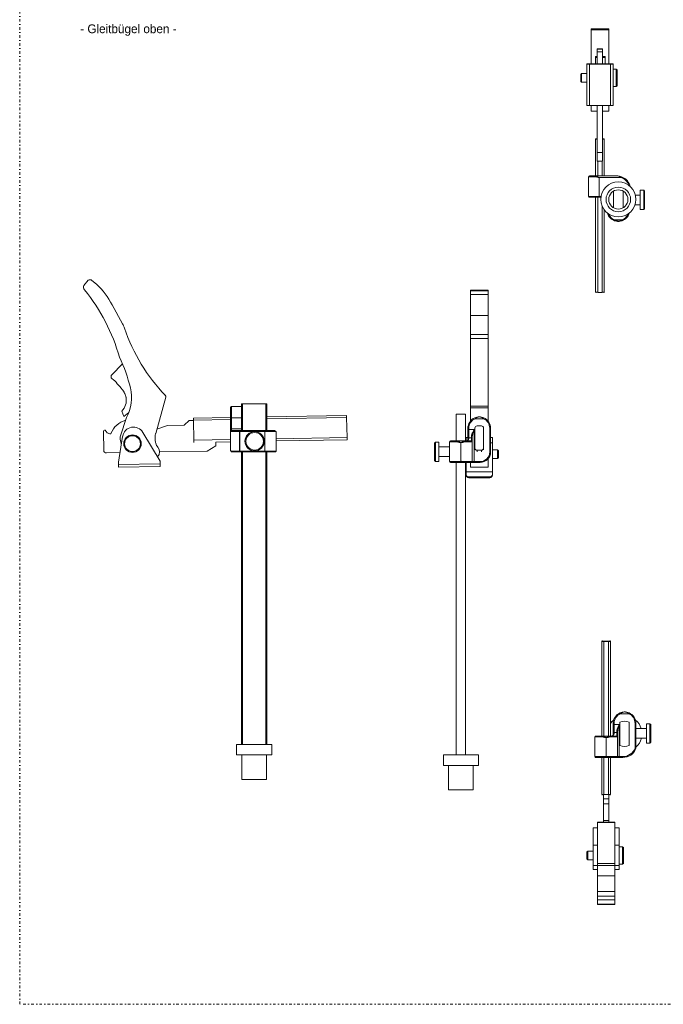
# Model space of a CAD drawing. Header units: millimetres. Extents: x -48 to 1376, y -71 to 1988.
# Tile 1 of 5: x -48 to 687, y -71 to 1053. Entities that reach past the tile are written whole.
import ezdxf

# ---------------------------------------------------------------- set-up
doc = ezdxf.new("R2010")
doc.units = ezdxf.units.MM
doc.header["$MEASUREMENT"] = 0
doc.linetypes.add('DASHEDDOT', pattern=[9.2, 3, -3, 0.2, -3])
for name, color, linetype, true_color in [('Default', 7, 'Continuous', 0xffffff), ('sichtbar', 7, 'Continuous', 0xffffff), ('Tangente', 7, 'Continuous', 0xffffff)]:
    doc.layers.add(name, color=color, linetype=linetype, true_color=true_color)
doc.styles.add('VX Simplex Roman', font='txt', dxfattribs={"height": 0.2})

msp = doc.modelspace()

# ---------------------------------------------------------------- linework, layer by layer
at = {"layer": 'Default', "color": 7, "linetype": 'DASHEDDOT', "lineweight": 5, "true_color": 0xffffff}
msp.add_line((-48.2, -71.2), (-48.2, 1987.6), dxfattribs=at)
at = {"layer": 'Default', "color": 3, "linetype": 'DASHEDDOT', "lineweight": 5, "true_color": 0x00ff00}
msp.add_line((1375.6, -71.2), (-48.2, -71.2), dxfattribs=at)
at = {"layer": 'sichtbar', "color": 1, "linetype": 'Continuous', "lineweight": 5, "true_color": 0xff0000}
for p, q in [((624.3, 1043.1), (604.3, 1043.1)), ((604.3, 1043.1), (604.3, 1041.7)), ((604.3, 1041.7), (604.3, 1002.9)), ((624.3, 1041.7), (604.3, 1041.7)), ((624.3, 1043.1), (624.3, 1041.7)), ((624.3, 1041.7), (624.3, 1002.9)), ((617.3, 1020.2), (611.3, 1020.2)), ((611.3, 1020.2), (611.3, 1019.9)), ((611.3, 1019.9), (611.3, 1016.8)), ((611.3, 1016.8), (611.3, 1002.9)), ((617.3, 1020.2), (617.3, 1019.9)), ((617.3, 1019.9), (617.3, 1016.8)), ((617.3, 1016.8), (617.3, 1002.9)), ((599.3, 1002.9), (599.3, 955.4)), ((599.3, 1002.9), (599.3, 1002.9)), ((629.3, 1002.9), (599.3, 1002.9)), ((626.3, 1002.8), (602.3, 1002.8)), ((609.3, 1011.4), (611.3, 1011.4)), ((609.3, 1011.4), (609.3, 1010.4)), ((609.3, 1010.4), (609.3, 1002.9)), ((617.3, 1011.4), (620.3, 1011.4)), ((620.3, 1011.4), (620.3, 1010.4)), ((620.3, 1010.4), (620.3, 1002.9)), ((629.3, 1002.9), (629.3, 955.4)), ((629.3, 1002.9), (629.3, 1002.9)), ((593.3, 992), (592.3, 991)), ((592.3, 991), (592.3, 983)), ((599.3, 992), (593.3, 992)), ((593.3, 992), (593.3, 982)), ((633, 997), (629.3, 997)), ((633, 997), (634, 996)), ((633, 997), (633, 977)), ((634, 996), (634, 978)), ((592.3, 983), (593.3, 982)), ((599.3, 982), (593.3, 982)), ((633, 977), (629.3, 977)), ((634, 978), (633, 977)), ((626.3, 955.3), (602.3, 955.3)), ((604.3, 955.3), (604.3, 949)), ((611.3, 949), (604.3, 949)), ((604.3, 949), (604.3, 949)), ((611.3, 955.3), (611.3, 901.8)), ((617.3, 955.3), (617.3, 901.8)), ((624.3, 949), (617.3, 949)), ((624.3, 955.3), (624.3, 949)), ((624.3, 949), (624.3, 949)), ((609.3, 917.5), (609.3, 917.1)), ((609.3, 917.1), (609.3, 875.1)), ((619.3, 917.5), (619.3, 917.1)), ((619.3, 917.1), (619.3, 875.1)), ((611.3, 901.8), (611.3, 891.9)), ((617.3, 901.8), (611.3, 901.8)), ((617.3, 901.8), (617.3, 891.9)), ((617.3, 891.9), (611.3, 891.9)), ((601.3, 874.1), (601.3, 851.6)), ((602.3, 875.1), (608.7, 875.1)), ((633.3, 875.1), (608.7, 875.1)), ((629.9, 838.5), (629.9, 857.7)), ((640.7, 857.7), (640.7, 838.5)), ((648.3, 863.3), (648.3, 864.5)), ((660.3, 858.6), (664.3, 858.6)), ((660.3, 858.6), (660.3, 836.6)), ((664.3, 858.6), (665.3, 857.6)), ((664.3, 836.6), (664.3, 858.6)), ((665.3, 837.6), (665.3, 857.6)), ((602.3, 850.6), (613.3, 850.6)), ((609.3, 850.6), (609.3, 742.1)), ((613.3, 850.6), (615.4, 850.6)), ((660.3, 853.1), (654.7, 853.1)), ((619.3, 836.1), (619.3, 742.1)), ((660.3, 842.1), (654.4, 842.1)), ((660.3, 836.6), (664.3, 836.6)), ((665.3, 837.6), (664.3, 836.6)), ((30, 755.9), (24.9, 749.7)), ((39.5, 751.5), (34.2, 755.7)), ((466.5, 744.4), (486.5, 744.4)), ((466.5, 743.7), (466.5, 744.4)), ((466.5, 739.5), (466.5, 743.7)), ((466.5, 743.7), (486.5, 743.7)), ((486.5, 743.7), (486.5, 744.4)), ((486.5, 739.5), (486.5, 743.7)), ((466.5, 715.7), (466.5, 739.5)), ((466.5, 739.5), (486.5, 739.5)), ((486.5, 715.7), (486.5, 739.5)), ((616.8, 742), (611.8, 742)), ((69.3, 706), (57.5, 727.7)), ((466.5, 694), (466.5, 715.7)), ((486.5, 694), (486.5, 715.7)), ((466.5, 689.1), (466.5, 694)), ((466.5, 612.1), (466.5, 689.1)), ((486.5, 689.1), (486.5, 694)), ((486.5, 612.1), (486.5, 689.1)), ((69.2, 660.3), (57, 647.9)), ((107.1, 580.8), (118.5, 622.2)), ((192.5, 598.7), (192.5, 610.1)), ((193, 611.4), (193, 611.4)), ((193.7, 611.7), (205.2, 611.7)), ((205.2, 584.2), (205.2, 614.7)), ((205.2, 614.7), (206.2, 614.7)), ((206.2, 614.7), (232.8, 614.7)), ((206.2, 584.2), (206.2, 614.7)), ((232.8, 584.2), (232.8, 614.7)), ((232.8, 614.7), (233.8, 614.7)), ((233.8, 584.2), (233.8, 614.7)), ((466.5, 610.2), (466.5, 612.1)), ((466.5, 595), (466.5, 610.2)), ((486.5, 610.2), (486.5, 612.1)), ((486.5, 595), (486.5, 610.2)), ((73.8, 599), (66.8, 578.2)), ((68.3, 606.1), (70.6, 600.3)), ((70.6, 600.3), (76.3, 604.8)), ((192.5, 599.2), (150.1, 598.4)), ((150.1, 595.9), (150.1, 598.4)), ((192.5, 586.2), (192.5, 598.7)), ((325, 601.5), (233.8, 599.9)), ((325.1, 599), (325, 601.5)), ((325.5, 576.1), (325.1, 599)), ((450.2, 572.2), (450.2, 602.7)), ((450.2, 602.7), (460.9, 602.7)), ((460.9, 572.2), (460.9, 602.7)), ((120.6, 589.9), (108.4, 585.6)), ((139.6, 590.2), (120.6, 589.9)), ((145.1, 595.5), (139.6, 590.2)), ((150.1, 595.5), (145.1, 595.5)), ((150.1, 595.9), (150.5, 573.1)), ((192.5, 583.2), (192.5, 586.2)), ((463.5, 585.2), (463.5, 586.7)), ((463.5, 574.9), (463.5, 585.2)), ((471.5, 564.1), (471.5, 587)), ((474, 589.5), (479, 589.5)), ((481.5, 564.1), (481.5, 587)), ((489.5, 586.7), (489.5, 559.7)), ((47.3, 582.6), (47.7, 561.6)), ((51.6, 581.6), (49.4, 584.6)), ((54.6, 580.3), (51.6, 581.6)), ((69.3, 577.5), (64.6, 548)), ((66.6, 573.8), (67.6, 569.7)), ((112.1, 549.1), (92.4, 582)), ((192.5, 583.2), (192.5, 561.7)), ((203.1, 584.2), (193.5, 584.2)), ((231.5, 584.2), (203.1, 584.2)), ((242.5, 584.2), (231.5, 584.2)), ((244.5, 560.9), (244.5, 582.2)), ((244.5, 582.2), (244.5, 582.2)), ((244.5, 572.2), (325.5, 573.6)), ((325.5, 576.1), (325.5, 573.6)), ((461.5, 576.1), (463.5, 576.1)), ((461.5, 572.2), (461.5, 576.1)), ((463.5, 574.2), (463.5, 574.9)), ((468.5, 576.5), (468.5, 574.9)), ((468.5, 574.9), (468.5, 571.2)), ((489.5, 576.1), (491.5, 576.1)), ((491.5, 570), (491.5, 576.1)), ((107, 570.4), (106.9, 570.7)), ((150.5, 573.1), (150.5, 570.6)), ((165.7, 560.6), (175.6, 566.6)), ((175.6, 571), (192.5, 571.3)), ((175.6, 566.6), (175.6, 571)), ((426.5, 570.9), (425.5, 569.9)), ((425.5, 569.9), (425.5, 559.9)), ((430.5, 570.9), (426.5, 570.9)), ((426.5, 570.9), (426.5, 559.9)), ((430.5, 559.9), (430.5, 570.9)), ((430.5, 565.4), (442.5, 565.4)), ((442.5, 548.7), (442.5, 571.2)), ((450.7, 572.2), (443.5, 572.2)), ((450.7, 572.2), (460.3, 572.2)), ((467.5, 572.2), (460.3, 572.2)), ((468.5, 548.7), (468.5, 571.2)), ((471.5, 562.2), (471.5, 564.1)), ((481.5, 562.2), (481.5, 564.1)), ((491.5, 537.1), (491.5, 570)), ((50.7, 558.6), (66.4, 558.9)), ((109.1, 554.2), (109.3, 554.3)), ((111.5, 559.7), (165.7, 560.6)), ((203.1, 559.7), (194.5, 559.7)), ((231.5, 559.7), (203.1, 559.7)), ((205.2, 225.7), (205.2, 559.7)), ((206.2, 225.7), (206.2, 559.7)), ((242.9, 559.7), (231.5, 559.7)), ((232.8, 225.7), (232.8, 559.7)), ((233.8, 225.7), (233.8, 559.7)), ((425.5, 559.9), (425.5, 549.9)), ((426.5, 559.9), (426.5, 548.9)), ((430.5, 548.9), (430.5, 559.9)), ((430.5, 554.4), (442.5, 554.4)), ((474, 561.6), (479, 561.6)), ((486.5, 542.3), (486.5, 551.7)), ((491.5, 562.1), (497.5, 562.1)), ((491.5, 552.1), (497.5, 552.1)), ((497.5, 562.1), (498.5, 561.1)), ((497.5, 557.1), (497.5, 562.1)), ((497.5, 552.1), (497.5, 557.1)), ((497.5, 552.1), (498.5, 553.1)), ((498.5, 557.1), (498.5, 561.1)), ((498.5, 553.1), (498.5, 557.1)), ((64.6, 548), (64.7, 545.3)), ((64.7, 545.3), (64.7, 542.3)), ((64.7, 542.3), (112.2, 543.1)), ((112.2, 546.1), (112.1, 549.1)), ((112.2, 546.1), (112.2, 543.1)), ((426.5, 548.9), (425.5, 549.9)), ((430.5, 548.9), (426.5, 548.9)), ((451.6, 547.7), (443.5, 547.7)), ((450.2, 213.7), (450.2, 547.7)), ((451.6, 547.7), (459.4, 547.7)), ((467.5, 547.7), (459.4, 547.7)), ((460.9, 213.7), (460.9, 547.7)), ((460.9, 547.1), (461.5, 547.1)), ((461.5, 537.1), (461.5, 547.7)), ((466.5, 542.3), (466.5, 547.7)), ((466.5, 542.2), (466.5, 542.3)), ((466.5, 542.3), (486.5, 542.3)), ((470.5, 547.7), (467.5, 547.7)), ((477.5, 547.7), (470.5, 547.7)), ((479.5, 547.7), (479.5, 547.9)), ((486.5, 542.2), (486.5, 542.3)), ((461.5, 534.1), (461.5, 537.1)), ((461.5, 537.1), (491.5, 537.1)), ((461.5, 533.3), (461.5, 534.1)), ((464.5, 531.1), (488.5, 531.1)), ((464.5, 530.3), (488.5, 530.3)), ((491.5, 534.1), (491.5, 537.1)), ((491.5, 533.3), (491.5, 534.1)), ((616.4, 343.7), (616.4, 343.3)), ((616.4, 343.3), (616.4, 235.2)), ((623.9, 343.7), (618.9, 343.7)), ((623.9, 343.2), (618.9, 343.2)), ((626.4, 343.7), (626.4, 343.3)), ((626.4, 343.3), (626.4, 235.2)), ((629.4, 248.2), (629.4, 249.7)), ((629.4, 238.7), (629.4, 248.2)), ((637, 251), (637, 224.4)), ((647.8, 224.4), (647.8, 251)), ((655.4, 249.7), (655.4, 221.3)), ((667.4, 249.2), (667.4, 227.2)), ((667.4, 249.2), (671.4, 249.2)), ((671.4, 227.2), (671.4, 249.2)), ((672.4, 248.2), (671.4, 249.2)), ((672.4, 228.2), (672.4, 248.2)), ((629.4, 237.2), (629.4, 238.7)), ((634.4, 239.5), (634.4, 238.7)), ((634.4, 238.7), (634.4, 234.2)), ((667.4, 243.7), (655.4, 243.7)), ((199.5, 225.7), (199.5, 213.7)), ((199.5, 225.7), (239.5, 225.7)), ((239.5, 225.7), (239.5, 213.7)), ((608.4, 211.7), (608.4, 234.2)), ((616.6, 235.2), (609.4, 235.2)), ((626.2, 235.2), (616.6, 235.2)), ((633.4, 235.2), (626.2, 235.2)), ((634.4, 211.7), (634.4, 234.2)), ((667.4, 232.7), (655.4, 232.7)), ((667.4, 227.2), (671.4, 227.2)), ((671.4, 227.2), (672.4, 228.2)), ((199.5, 213.7), (239.5, 213.7)), ((205.5, 213.7), (205.5, 185.7)), ((233.5, 213.7), (233.5, 185.7)), ((435.5, 213.7), (435.5, 201.7)), ((435.5, 213.7), (455.5, 213.7)), ((455.5, 213.7), (475.5, 213.7)), ((475.5, 213.7), (475.5, 201.7)), ((617.5, 210.7), (609.4, 210.7)), ((616.4, 210.7), (616.4, 168.3)), ((625.3, 210.7), (617.5, 210.7)), ((633.4, 210.7), (625.3, 210.7)), ((626.4, 210.7), (626.4, 168.3)), ((636.4, 210.7), (633.4, 210.7)), ((640.4, 210.7), (636.4, 210.7)), ((435.5, 201.7), (455.5, 201.7)), ((441.5, 201.7), (441.5, 173.7)), ((455.5, 201.7), (475.5, 201.7)), ((469.5, 201.7), (469.5, 173.7)), ((205.5, 185.7), (233.5, 185.7)), ((441.5, 173.7), (455.5, 173.7)), ((455.5, 173.7), (469.5, 173.7)), ((618.4, 168.3), (618.4, 163.3)), ((618.4, 163.3), (618.4, 157.8)), ((624.4, 163.3), (618.4, 163.3)), ((618.4, 157.8), (618.4, 138.8)), ((624.4, 157.8), (618.4, 157.8)), ((623.9, 168.3), (618.9, 168.3)), ((624.4, 168.3), (624.4, 163.3)), ((624.4, 163.3), (624.4, 157.8)), ((624.4, 157.8), (624.4, 138.8)), ((631.4, 136.8), (611.4, 136.8)), ((611.4, 136.8), (611.4, 136.3)), ((611.4, 136.3), (611.4, 89.6)), ((618.4, 138.8), (618.4, 136.8)), ((624.4, 138.8), (618.4, 138.8)), ((624.4, 138.8), (624.4, 136.8)), ((631.4, 136.8), (631.4, 136.3)), ((631.4, 136.3), (631.4, 89.6)), ((606.4, 130.4), (606.4, 130.3)), ((606.4, 130.3), (606.4, 110.6)), ((611.4, 130.3), (606.4, 130.3)), ((611.4, 130.4), (609.4, 130.4)), ((633.4, 130.4), (631.4, 130.4)), ((636.4, 130.3), (631.4, 130.3)), ((636.4, 130.4), (636.4, 130.3)), ((636.4, 130.3), (636.4, 110.6)), ((599.4, 102.8), (600.4, 103.8)), ((599.4, 102.8), (599.4, 94.8)), ((600.4, 103.8), (600.4, 93.8)), ((606.4, 103.8), (600.4, 103.8)), ((606.4, 110.6), (606.4, 87.5)), ((636.4, 110.6), (636.4, 87.5)), ((640.1, 108.8), (636.4, 108.8)), ((640.1, 108.8), (640.1, 88.8)), ((641.1, 107.8), (640.1, 108.8)), ((641.1, 107.8), (641.1, 89.8)), ((600.4, 93.8), (599.4, 94.8)), ((606.4, 93.8), (600.4, 93.8)), ((606.4, 87.5), (606.4, 82.8)), ((611.4, 82.8), (606.4, 82.8)), ((611.4, 89.6), (611.4, 87.5)), ((611.4, 87.5), (611.4, 75.7)), ((631.4, 89.6), (631.4, 87.5)), ((631.4, 87.5), (631.4, 75.7)), ((636.4, 82.8), (631.4, 82.8)), ((640.1, 88.8), (636.4, 88.8)), ((636.4, 87.5), (636.4, 82.8)), ((640.1, 88.8), (641.1, 89.8)), ((611.4, 75.7), (611.4, 57.7)), ((631.4, 75.7), (631.4, 57.7)), ((611.4, 57.7), (611.4, 52.4)), ((631.4, 57.7), (611.4, 57.7)), ((631.4, 57.7), (631.4, 52.4)), ((611.4, 52.4), (611.4, 48.2)), ((631.4, 52.4), (611.4, 52.4)), ((611.4, 48.2), (611.4, 43.1)), ((631.4, 48.2), (611.4, 48.2)), ((631.4, 52.4), (631.4, 48.2)), ((631.4, 48.2), (631.4, 43.1)), ((611.4, 43.1), (611.4, 42.7)), ((631.4, 43.1), (611.4, 43.1)), ((631.4, 42.7), (611.4, 42.7)), ((631.4, 43.1), (631.4, 42.7))]:
    msp.add_line(p, q, dxfattribs=at)
for centre, radius in [((635.3, 848.1), 20), ((635.3, 848.1), 14), ((635.3, 848.1), 11), ((80.6, 569.1), 10), ((80.6, 569.1), 9), ((220, 571.9), 11), ((220, 571.9), 10)]:
    msp.add_circle(centre, radius, dxfattribs=at)
for centre, radius, start, end in [((599.3, 1002.9), 0.0106, 180, 267.4495), ((600.7, 1033.6), 30.7, 267.4495, 268.9199), ((601.6, 1082.2), 79.4, 268.9199, 269.563), ((602.3, 1174.7), 171.9, 269.563, 270), ((626.3, 1174.7), 171.9, 270, 270.4643), ((627.1, 1074.4), 71.6, 270.4643, 271.1835), ((628, 1028.7), 25.9, 271.1835, 272.7531), ((599.3, 955.4), 0.0106, 180, 267.4495), ((600.7, 986.1), 30.7, 267.4495, 268.9199), ((601.6, 1034.7), 79.4, 268.9199, 269.563), ((602.3, 1127.2), 171.9, 269.563, 270), ((626.3, 1127.2), 171.9, 270, 270.4643), ((627.1, 1026.9), 71.6, 270.4643, 271.1835), ((628, 981.2), 25.9, 271.1835, 272.7531), ((610.2, 901.4), 16.1, 91.367, 93.0846), ((610.2, 933.1), 16.1, 266.9154, 268.633), ((610.8, 872.4), 45.1, 90.6414, 91.367), ((610.8, 962.1), 45.1, 268.633, 269.3586), ((611.7, 793.4), 124.1, 90.2041, 90.6414), ((611.7, 1041.1), 124.1, 269.3586, 269.7959), ((616.8, 793.4), 124.1, 89.3586, 89.7959), ((616.8, 1041.1), 124.1, 270.2041, 270.6414), ((617.7, 872.4), 45.1, 88.633, 89.3586), ((617.7, 962.1), 45.1, 270.6414, 271.367), ((618.4, 901.4), 16.1, 86.9154, 88.633), ((618.4, 933.1), 16.1, 271.367, 273.0846), ((602.3, 874.1), 1, 90, 180), ((633.3, 859.1), 16, 79.4803, 90.0011), ((633.3, 859), 16, 68.9696, 79.4803), ((633.3, 859.1), 16, 21.0395, 68.9605), ((647.3, 864.5), 1, 0, 21.0395), ((602.3, 851.6), 1, 180, 270), ((635.3, 836), 13, 196.0067, 223.6097), ((635.3, 836), 13, 316.4175, 343.9569), ((635.3, 836), 13, 223.6097, 251.196), ((635.3, 836.1), 13, 251.193, 260.5886), ((635.3, 836), 13, 260.5886, 269.9978), ((635.3, 836.1), 13.1, 270.0013, 279.3978), ((635.3, 836), 12.9, 279.3978, 288.8401), ((635.3, 836), 13, 288.8418, 316.4175), ((32, 752.1), 4.26, 57.7007, 117.6396), ((28, 747.9), 3.6, 150.1338, 190.6133), ((28.7, 748.1), 4.29, 190.6133, 227.5526), ((-142, 609), 215.9, 15.816, 38.9896), ((-30.5, 679.9), 100.1, 28.5028, 45.6426), ((610.4, 764.9), 22.9, 267.3095, 268.8517), ((611.1, 803.8), 61.8, 268.8517, 269.5448), ((611.8, 885.3), 143.2, 269.5448, 270), ((616.8, 885.3), 143.2, 270, 270.4552), ((617.4, 803.8), 61.8, 270.4552, 271.1483), ((618.2, 764.9), 22.9, 271.1483, 272.6905), ((42, 691.2), 31, 18.7395, 28.5), ((268.5, 768), 208.1, 198.7395, 223.7236), ((-88.5, 593.9), 171.1, 13.1295, 25.6091), ((59.1, 645.8), 3, 135.342, 228.316), ((-1, 578.4), 87.4, 42.7053, 48.316), ((-3.7, 575.8), 91.1, 37.2116, 42.7053), ((12.6, 588.2), 70.7, 35.4521, 37.2116), ((30.5, 621.7), 48.9, 332.414, 13.125), ((54.2, 617.8), 19.6, 32.1072, 35.4521), ((56.3, 619.2), 17, 28.6465, 32.1072), ((56.9, 619.5), 16.4, 25.1163, 28.6465), ((55, 618.6), 18.5, 18.0257, 25.1163), ((55.5, 618.8), 17.9, 10.8237, 18.0257), ((55.5, 618.7), 18, 343.1224, 10.8237), ((116.6, 622.8), 2, 344.5, 43.7236), ((55.4, 618.8), 18, 315.4569, 343.1224), ((194.6, 610.1), 2.1, 166.0269, 179.5821), ((194.4, 610.1), 1.95, 151.9628, 166.0269), ((194.5, 610), 2.06, 147.694, 151.9628), ((194.5, 610.1), 2.01, 143.3715, 147.694), ((196, 609), 3.83, 141.6682, 143.3715), ((193.7, 610.7), 1, 90, 133.2034), ((476.5, 586.7), 13, 113.5159, 146.7833), ((476.5, 586.7), 13.1, 101.7715, 113.5116), ((476.5, 586.7), 13, 90.0123, 101.7715), ((476.5, 586.7), 13.1, 78.2356, 89.9967), ((476.5, 586.7), 13, 66.4336, 78.2356), ((476.5, 586.7), 13, 33.1997, 66.4219), ((79.7, 571.3), 25.6, 105.6193, 158.254), ((81.7, 575.6), 12.5, 31, 171), ((476.5, 586.7), 13, 146.7833, 180), ((474, 587), 2.5, 89.9851, 180), ((479, 587), 2.5, 0, 90.0149), ((476.5, 586.7), 13, 0, 33.1997), ((49.3, 582.6), 2, 88.0634, 181), ((55, 581.2), 1, 246, 338.254), ((74.4, 575.6), 8, 161.5, 193.3785), ((126.3, 575.5), 20, 164.5, 194.0074), ((193.5, 583.2), 1, 90, 180), ((242.5, 582.1), 2.04, 45.7071, 89.7301), ((242.6, 582.2), 1.93, 0.3802, 45.7071), ((461.5, 574.2), 2.03, 315.0232, 359.477), ((80.6, 569.1), 13, 177.1452, 188.073), ((126.3, 575.5), 20, 194.7986, 204.6794), ((115.4, 570.5), 8, 204.6794, 221.8373), ((103.5, 559.8), 8, 315.9815, 41.8373), ((443.5, 571.2), 1, 90, 180), ((461.5, 574.2), 1.99, 270.0404, 315.0232), ((467.5, 571.2), 1, 0, 90), ((474, 564.1), 2.5, 180, 270.0149), ((479, 564.1), 2.5, 269.9851, 0), ((50.7, 561.6), 3, 181, 271), ((194.5, 561.7), 1.98, 180.0013, 225), ((194.5, 561.7), 2.05, 225, 269.1994), ((242.9, 561.8), 2.1, 270.4522, 283.9837), ((242.9, 561.7), 1.98, 283.9837, 297.9287), ((242.9, 561.7), 1.97, 297.9287, 302.3658), ((242.9, 561.6), 1.96, 302.3658, 306.8151), ((241.4, 563.6), 4.4, 306.8151, 308.2891), ((243.5, 560.9), 1, 316.7963, 0), ((477.5, 559.7), 12, 270, 0), ((443.5, 548.7), 1, 180, 270), ((467.5, 548.7), 1, 270, 0), ((464.5, 534.1), 3, 180, 270.0149), ((464.5, 533.3), 3, 180, 270.0149), ((488.5, 534.1), 3, 269.9851, 0), ((488.5, 533.3), 3, 269.9851, 0), ((617.5, 320.9), 22.9, 91.1483, 92.6905), ((617.5, 366.1), 22.9, 267.3095, 268.8517), ((618.3, 281.9), 61.8, 90.4552, 91.1483), ((618.3, 405), 61.8, 268.8517, 269.5448), ((618.9, 200.5), 143.2, 90, 90.4552), ((618.9, 486.5), 143.2, 269.5448, 270), ((623.9, 200.5), 143.2, 89.5448, 90), ((623.9, 486.5), 143.2, 270, 270.4552), ((624.5, 281.9), 61.8, 88.8517, 89.5448), ((624.5, 405), 61.8, 270.4552, 271.1483), ((625.3, 320.9), 22.9, 87.3095, 88.8517), ((625.3, 366.1), 22.9, 271.1483, 272.6905), ((642.4, 249.7), 13, 113.5159, 146.7833), ((642.4, 249.6), 13.1, 101.7715, 113.5006), ((642.4, 249.7), 13, 90.0032, 101.7715), ((642.4, 249.6), 13.1, 78.2355, 89.9882), ((642.4, 249.8), 12.9, 66.4245, 78.2355), ((642.4, 249.7), 13, 33.2, 66.4221), ((642.4, 237.7), 20, 128.6689, 143.1301), ((642.4, 249.7), 13, 146.7833, 180), ((642.4, 237.7), 14.3, 67.9746, 112.0195), ((642.4, 249.7), 13, 0, 33.2), ((642.4, 237.7), 20, 17.4951, 51.3413), ((627.4, 237.2), 2.03, 315.0263, 359.4724), ((609.4, 234.2), 1, 90, 180), ((627.4, 237.2), 1.99, 270.0453, 315.0263), ((633.4, 234.2), 1, 0, 90), ((642.4, 237.7), 20, 310.5416, 345.5594), ((642.4, 237.7), 14.3, 247.9805, 292.0254), ((640.4, 226.7), 16, 270, 338.9605), ((654.4, 221.3), 1, 338.9605, 0), ((609.4, 211.7), 1, 180, 270), ((633.4, 211.7), 1, 270, 0), ((617.5, 191.1), 22.9, 267.3095, 268.8517), ((618.3, 230.1), 61.8, 268.8517, 269.5448), ((618.9, 311.5), 143.2, 269.5448, 270), ((623.9, 311.5), 143.2, 270, 270.4552), ((624.5, 230.1), 61.8, 270.4552, 271.1483), ((625.3, 191.1), 22.9, 271.1483, 272.6905), ((606.4, 130.4), 0.0106, 92.5505, 180), ((607.8, 99.7), 30.7, 91.0801, 92.5505), ((608.7, 51.1), 79.4, 90.437, 91.0801), ((609.4, -41.5), 171.9, 90, 90.437), ((633.4, -41.5), 171.9, 89.5357, 90), ((634.2, 58.8), 71.6, 88.8165, 89.5357), ((635, 95.4), 35, 88.1672, 88.8165), ((635.9, 123.2), 7.23, 86.7378, 88.1672), ((636.1, 128.2), 2.17, 83.2362, 86.7378)]:
    msp.add_arc(centre, radius, start, end, dxfattribs=at)
at = {"layer": 'Tangente', "color": 6, "linetype": 'Continuous', "lineweight": 5, "true_color": 0xff00ff}
for p, q in [((617.3, 1020.2), (611.3, 1020.2)), ((617.3, 1019.9), (611.3, 1019.9)), ((617.3, 1016.8), (611.3, 1016.8)), ((602.3, 1002.8), (602.3, 955.3)), ((611.3, 1010.4), (609.3, 1010.4)), ((620.3, 1010.4), (617.3, 1010.4)), ((626.3, 1002.8), (626.3, 955.3)), ((611.3, 949), (604.3, 949)), ((624.3, 949), (617.3, 949)), ((611.8, 891.9), (611.8, 875.1)), ((616.8, 891.9), (616.8, 875.1)), ((601.3, 874.1), (608.3, 874.1)), ((638.7, 873.1), (613.3, 873.1)), ((613.3, 873.1), (613.3, 851.6)), ((639, 874), (638.7, 873.1)), ((648.2, 864.8), (647.3, 864.5)), ((647.3, 864.1), (647.3, 864.5)), ((647.3, 864.5), (648.3, 864.5)), ((601.3, 851.6), (613.3, 851.6)), ((611.8, 850.6), (611.8, 742)), ((613.3, 851.6), (615.6, 851.6)), ((613.3, 851.6), (613.3, 850.6)), ((616.8, 840.5), (616.8, 742)), ((631.4, 824.7), (631.1, 823.7)), ((639.2, 824.7), (631.4, 824.7)), ((635.3, 823.4), (635.3, 823)), ((639.2, 824.7), (639.5, 823.7)), ((466.5, 715.7), (486.5, 715.7)), ((466.5, 694), (486.5, 694)), ((466.5, 689.1), (486.5, 689.1)), ((193.5, 598.7), (193.5, 611)), ((466.5, 612.1), (486.5, 612.1)), ((466.5, 610.2), (486.5, 610.2)), ((192.5, 596.7), (150.1, 595.9)), ((193.5, 598.7), (192.5, 598.7)), ((193.5, 586.2), (193.5, 598.7)), ((193.5, 598.7), (205.2, 598.7)), ((325.1, 599), (233.8, 597.4)), ((471.3, 598.6), (471.7, 597.7)), ((471.7, 597.7), (481.3, 597.7)), ((481.7, 598.6), (481.3, 597.7)), ((193.5, 586.2), (192.5, 586.2)), ((193.5, 584.2), (193.5, 586.2)), ((193.5, 586.2), (205.2, 586.2)), ((463.5, 586.7), (464.5, 586.7)), ((463.5, 585.2), (464.5, 585.2)), ((464.5, 585.2), (464.5, 586.7)), ((464.5, 575.7), (464.5, 585.2)), ((464.5, 585.2), (470.5, 585.2)), ((470.5, 548.7), (470.5, 585.2)), ((488.5, 586.7), (488.5, 559.7)), ((489.5, 586.7), (488.5, 586.7)), ((150.5, 573.1), (192.5, 573.8)), ((202.8, 583.2), (192.5, 583.2)), ((202.8, 583.2), (202.8, 560.7)), ((202.8, 583.2), (203.1, 583.2)), ((203.1, 584.2), (203.1, 583.2)), ((203.1, 583.2), (203.1, 560.7)), ((231.5, 583.2), (203.1, 583.2)), ((231.5, 584.2), (231.5, 583.2)), ((231.5, 560.7), (231.5, 583.2)), ((243.4, 583.2), (231.5, 583.2)), ((244.5, 574.7), (325.5, 576.1)), ((464.5, 575), (464.5, 575.7)), ((464.5, 575.7), (467.5, 575.7)), ((467.5, 577.1), (467.5, 575.7)), ((467.5, 575.7), (467.5, 572.2)), ((450.3, 571.2), (442.5, 571.2)), ((455.5, 548.9), (455.5, 570.2)), ((455.5, 570.2), (455.5, 570.2)), ((468.5, 571.2), (460.7, 571.2)), ((489.5, 570), (491.5, 570)), ((202.8, 560.7), (193.6, 560.7)), ((202.8, 560.7), (203.1, 560.7)), ((231.5, 560.7), (203.1, 560.7)), ((203.1, 559.7), (203.1, 560.7)), ((243.8, 560.7), (231.5, 560.7)), ((231.5, 559.7), (231.5, 560.7)), ((474, 559.7), (474, 561.6)), ((479, 559.7), (479, 561.6)), ((489.5, 559.7), (488.5, 559.7)), ((64.7, 545.3), (112.2, 546.1)), ((451.3, 548.7), (442.5, 548.7)), ((455.5, 548.2), (455.5, 548.9)), ((468.5, 548.7), (459.7, 548.7)), ((470.5, 548.7), (468.5, 548.7)), ((477.5, 548.7), (470.5, 548.7)), ((470.5, 547.7), (470.5, 548.7)), ((477.5, 547.7), (477.5, 548.7)), ((464.5, 530.3), (464.5, 531.1)), ((488.5, 530.3), (488.5, 531.1)), ((618.9, 343.2), (618.9, 235.2)), ((623.9, 343.2), (623.9, 235.2)), ((637.6, 260.7), (637.2, 261.6)), ((647.2, 260.7), (637.6, 260.7)), ((647.2, 260.7), (647.6, 261.6)), ((630.4, 249.7), (629.4, 249.7)), ((630.4, 248.2), (629.4, 248.2)), ((630.4, 248.2), (630.4, 249.7)), ((636.4, 248.2), (630.4, 248.2)), ((630.4, 239.4), (630.4, 248.2)), ((636.4, 211.7), (636.4, 248.2)), ((654.4, 249.7), (654.4, 221.3)), ((654.4, 249.7), (655.4, 249.7)), ((633.4, 239.4), (630.4, 239.4)), ((630.4, 238), (630.4, 239.4)), ((633.4, 240.2), (633.4, 239.4)), ((633.4, 239.4), (633.4, 235.2)), ((616.2, 234.2), (608.4, 234.2)), ((621.4, 211.9), (621.4, 233.2)), ((621.4, 233.2), (621.4, 233.2)), ((634.4, 234.2), (626.6, 234.2)), ((654.4, 221.3), (655.3, 221)), ((654.4, 221.3), (655.4, 221.3)), ((617.2, 211.7), (608.4, 211.7)), ((618.9, 210.7), (618.9, 168.3)), ((621.4, 211.9), (621.4, 211.2)), ((623.9, 210.7), (623.9, 168.3)), ((634.4, 211.7), (625.6, 211.7)), ((636.4, 211.7), (634.4, 211.7)), ((640.4, 211.7), (636.4, 211.7)), ((636.4, 211.7), (636.4, 210.7)), ((640.4, 211.7), (640.4, 210.7)), ((631.4, 136.3), (611.4, 136.3)), ((611.4, 110.6), (606.4, 110.6)), ((636.4, 110.6), (631.4, 110.6)), ((611.4, 87.5), (606.4, 87.5)), ((631.4, 89.6), (611.4, 89.6)), ((631.4, 87.5), (611.4, 87.5)), ((636.4, 87.5), (631.4, 87.5)), ((631.4, 75.7), (611.4, 75.7))]:
    msp.add_line(p, q, dxfattribs=at)
for centre, radius, start, end in [((609.4, 874.3), 1.08, 150.2046, 168.0254), ((610.7, 874.1), 2.39, 168.0254, 180), ((608.2, 866.5), 7.56, 82.1225, 89.585), ((608.9, 874.6), 0.524, 127.9833, 150.2046), ((608.7, 874.9), 0.184, 90, 127.9833), ((608.7, 871.9), 3.13, 73.3998, 89.31), ((606.8, 856.3), 17.9, 77.2716, 82.1225), ((607, 866.4), 8.89, 63.975, 73.3998), ((604.8, 847.3), 27.1, 75.4154, 77.2716), ((604.5, 861.3), 14.6, 60.4792, 63.975), ((585, 771.2), 105.7, 74.475, 75.4154), ((581.3, 820.3), 61.7, 58.7802, 60.4792), ((633.3, 867.6), 7.5, 79.4978, 89.9993), ((633.2, 866.8), 8.27, 69.4955, 79.4978), ((632.9, 866), 9.1, 60.4676, 69.4955), ((631.8, 864.1), 11.3, 52.3754, 60.4676), ((633.3, 859.1), 15, 21.0395, 68.9605), ((635.3, 836), 12, 202.6834, 251.2046), ((635.9, 831.2), 7.87, 235.6018, 251.6579), ((635.3, 829.5), 6.06, 251.6579, 269.969), ((635.3, 829.5), 6.12, 270.1019, 288.312), ((634.7, 831.2), 7.86, 288.312, 304.3623), ((635.3, 836), 12, 288.848, 313.0883), ((635.3, 836), 12, 313.0883, 337.3432), ((193.4, 610.1), 0.911, 133.4294, 180), ((193.5, 610), 1.04, 90, 133.4294), ((194.6, 611), 1.11, 153.2043, 166.7046), ((194.7, 611), 1.24, 166.7046, 179.5184), ((195.4, 610.6), 2.01, 147.7954, 153.2043), ((193.7, 611.7), 0.0209, 92.6041, 147.7954), ((476.5, 586.7), 12, 113.5151, 146.7854), ((478.3, 590.2), 9.96, 122.5828, 131.0624), ((477, 592.2), 7.62, 112.8806, 122.5828), ((476.7, 593), 6.75, 101.7892, 112.8806), ((476.5, 593.6), 6.08, 90.0947, 101.7892), ((476.5, 593.6), 6.08, 78.269, 89.9717), ((476.4, 593), 6.75, 67.1675, 78.269), ((476.1, 592.2), 7.59, 57.3976, 67.1675), ((474.8, 590.3), 9.84, 48.819, 57.3976), ((476.5, 586.7), 12, 33.1988, 66.4193), ((476.5, 586.7), 12, 146.7854, 180.0048), ((621.6, 510), 168.8, 153.5456, 154.6394), ((719.3, 508.7), 260.3, 162.9182, 163.6397), ((476.5, 586.7), 12, 0.0015, 33.1988), ((204, 583.5), 1.2, 154.1638, 169.755), ((205.5, 583.2), 2.77, 169.755, 180), ((203.4, 583.8), 0.532, 132.6136, 154.1638), ((203.1, 584), 0.141, 90, 132.6136), ((242.5, 583.3), 0.863, 42.5058, 90), ((242.4, 583.2), 1.07, 0, 42.5058), ((243.4, 582), 1.18, 47.9994, 89.6599), ((243.6, 582.2), 0.907, 0.1095, 47.9994), ((464.1, 574.9), 0.604, 126.2538, 180), ((464.2, 574.2), 0.674, 128.2072, 180), ((461.8, 575), 2.68, 312.9088, 359.5848), ((464.5, 574.4), 1.27, 90, 126.2538), ((464.5, 573.8), 1.2, 90, 128.2072), ((472.8, 577.1), 5.29, 170.5938, 179.6555), ((467.5, 575.5), 1.61, 73.8368, 90), ((467.5, 574.4), 1.27, 53.7462, 90), ((476.7, 576.5), 9.26, 163.7491, 170.5938), ((481.3, 575.1), 14.1, 160.0331, 163.7491), ((467.7, 576.1), 1.01, 53.3986, 73.8368), ((492.1, 571.2), 25.5, 157.275, 160.0331), ((467.9, 576.4), 0.668, 30.3295, 53.3986), ((467.9, 574.9), 0.604, 0, 53.7462), ((477.9, 576.5), 9.41, 174.1008, 179.7194), ((468.1, 576.5), 0.39, 0.0002, 30.3295), ((495.4, 569.8), 29.1, 154.6394, 157.275), ((484.2, 575.8), 15.7, 169.7551, 174.1008), ((488, 575.1), 19.6, 167.1686, 169.7551), ((512.5, 569.6), 44.6, 165.4552, 167.1686), ((509, 570.5), 41.1, 163.6397, 165.4552), ((452.8, 571.2), 2.49, 169.6836, 180), ((450.3, 563.4), 7.76, 82.4283, 89.8516), ((451.6, 571.4), 1.29, 155.3384, 169.6836), ((451, 571.7), 0.636, 133.1147, 155.3384), ((450.7, 572), 0.175, 90, 133.1147), ((450.7, 568.9), 3.3, 74.0212, 89.7641), ((448.8, 551.8), 19.5, 77.7438, 82.4283), ((448.9, 562.7), 9.76, 64.8896, 74.0212), ((446.7, 542.5), 29, 76.6098, 77.7438), ((446.4, 557.3), 15.7, 62.6593, 64.8896), ((441.3, 519.5), 52.6, 75.7674, 76.6098), ((439.2, 543.4), 31.4, 61.0832, 62.6593), ((487, 699.7), 133.2, 255.7674, 256.3129), ((428.7, 524.4), 53, 60.8221, 61.0832), ((336.7, 359.5), 241.9, 60.6999, 60.8221), ((458.3, 576.2), 6.59, 240.6999, 244.2989), ((455.7, 570.8), 0.594, 244.2989, 256.2982), ((455.6, 570.9), 0.701, 256.3129, 263.8365), ((455.5, 570.4), 0.2, 273.7351, 296.156), ((455.5, 570.5), 0.258, 271.4698, 283.7434), ((451.6, 578.3), 9.01, 296.156, 299.4797), ((421.3, 710.2), 144.1, 283.7434, 284.2617), ((531.7, 436.6), 153.8, 119.2909, 119.4797), ((473.3, 540.7), 34.4, 118.8918, 119.2909), ((471.3, 544.4), 30.2, 117.3713, 118.8918), ((469.6, 520.5), 51.6, 103.4043, 104.2617), ((464.6, 557.3), 15.7, 115.2589, 117.3713), ((464.2, 543), 28.5, 102.2512, 103.4043), ((462.1, 562.7), 9.78, 106.0903, 115.2589), ((462.2, 552.2), 19.1, 97.5573, 102.2512), ((460.4, 568.7), 3.47, 90.6669, 106.0903), ((460.8, 563), 8.22, 90.3955, 97.5573), ((460.3, 572), 0.174, 46.798, 90), ((460, 571.7), 0.636, 24.5913, 46.798), ((459.4, 571.4), 1.29, 10.2864, 24.5913), ((458.2, 571.2), 2.5, 0, 10.2864), ((461.5, 575.3), 3.15, 270.0296, 312.9088), ((193.4, 561.7), 0.944, 179.9956, 226.8476), ((193.6, 561.8), 1.15, 226.8476, 269.0693), ((194.6, 560.7), 1.05, 180, 223.0251), ((194.5, 560.6), 0.89, 223.0251, 270), ((205.5, 560.7), 2.78, 180, 189.6862), ((204.1, 560.4), 1.31, 189.6862, 203.8007), ((203.4, 560.2), 0.596, 203.8007, 225.2786), ((203.1, 559.8), 0.143, 225.2786, 270), ((242.9, 560.6), 0.911, 270, 316.577), ((242.8, 560.7), 1.04, 316.577, 0), ((243.8, 561.9), 1.25, 270.5145, 283.2958), ((243.8, 561.8), 1.1, 283.2958, 296.8892), ((243.4, 562.6), 2.04, 296.8892, 302.2433), ((244.5, 560.9), 0.0193, 302.2433, 359.5953), ((477.5, 559.7), 11, 270, 0), ((451.3, 559.8), 11.1, 270.1756, 273.4005), ((454.4, 548.7), 3.09, 180, 189.0675), ((452.7, 548.4), 1.33, 189.0675, 202.8949), ((452, 548.1), 0.562, 202.8949, 223.6502), ((451.6, 552.4), 4.74, 270.3092, 277.2257), ((451.6, 547.8), 0.118, 223.6502, 270), ((448.4, 608.3), 59.7, 273.4005, 274.7929), ((449.2, 571.6), 24, 277.2257, 280.2959), ((456.7, 508.8), 40.1, 92.9583, 94.7929), ((456.9, 529), 19.2, 96.5206, 100.2959), ((455.6, 531.4), 17.5, 90.1794, 92.9583), ((455.6, 540.7), 7.45, 90.4589, 96.5206), ((455.5, 533), 16, 87.0311, 89.9523), ((455.5, 541.4), 6.79, 83.4546, 89.8752), ((454.2, 507.2), 41.7, 85.2241, 87.0311), ((454.1, 528.8), 19.5, 79.6649, 83.4546), ((462.5, 607.4), 58.8, 265.2241, 266.5991), ((461.7, 570.5), 22.9, 259.6649, 262.7767), ((459.5, 553.2), 5.5, 262.7767, 269.1329), ((459.8, 561.6), 13, 266.5991, 269.5284), ((459.4, 547.8), 0.117, 270, 316.4188), ((459.1, 548.1), 0.562, 316.4188, 337.1571), ((458.4, 548.4), 1.33, 337.1571, 350.9529), ((456.6, 548.7), 3.09, 350.9529, 0), ((642.4, 249.7), 12, 113.5174, 146.7855), ((644.1, 253.3), 9.91, 122.5798, 131.0919), ((642.9, 255.2), 7.63, 112.8743, 122.5798), ((642.6, 256), 6.77, 101.7854, 112.8743), ((642.4, 256.7), 6.02, 90.0271, 101.7854), ((642.4, 256.6), 6.13, 78.2649, 89.9073), ((642.3, 256), 6.74, 67.1609, 78.2649), ((641.9, 255.2), 7.57, 57.3942, 67.1609), ((640.7, 253.3), 9.9, 48.8547, 57.3942), ((642.4, 249.7), 12, 33.199, 66.4157), ((642.4, 249.7), 12, 146.7855, 180.0037), ((786.1, 173.7), 167.3, 153.5385, 154.6401), ((883.6, 172.2), 258.6, 162.915, 163.64), ((642.4, 249.7), 12, 0.0016, 33.199), ((629.9, 238.7), 0.538, 124.2106, 180), ((630.1, 237.2), 0.672, 128.1572, 179.9998), ((627.7, 238), 2.68, 312.8964, 359.5622), ((630.4, 238), 1.36, 90, 124.2106), ((630.4, 236.8), 1.2, 90, 128.1572), ((638.7, 240.1), 5.29, 170.6125, 179.6739), ((633.4, 238.5), 1.61, 74.8993, 90), ((633.4, 238), 1.36, 55.7894, 90), ((642.6, 239.5), 9.26, 163.7675, 170.6125), ((647.2, 238.1), 14, 160.0385, 163.7675), ((633.5, 239.1), 1.07, 56.3029, 74.8993), ((657.9, 234.2), 25.5, 157.2731, 160.0385), ((633.7, 239.4), 0.71, 32.3823, 56.3029), ((633.9, 238.7), 0.538, 0, 55.7894), ((634, 239.5), 0.392, 0, 32.3823), ((661.5, 232.8), 29.3, 154.6401, 157.2731), ((643.8, 239.5), 9.44, 174.1107, 179.7235), ((650.1, 238.8), 15.7, 169.7593, 174.1107), ((653.9, 238.2), 19.6, 167.1712, 169.7593), ((678.2, 232.6), 44.6, 165.4548, 167.1712), ((675.1, 233.4), 41.3, 163.64, 165.4548), ((617.5, 234.4), 1.27, 154.922, 169.5572), ((618.7, 234.2), 2.49, 169.5572, 180), ((616.1, 226), 8.2, 82.3666, 89.601), ((616.9, 234.7), 0.623, 132.703, 154.922), ((616.6, 235), 0.174, 90.001, 132.703), ((616.6, 231.7), 3.45, 74, 89.33), ((614.6, 214.8), 19.5, 77.6739, 82.3666), ((614.8, 225.8), 9.69, 64.8716, 74), ((612.5, 205.2), 29.3, 76.56, 77.6739), ((612.4, 220.4), 15.5, 62.6668, 64.8716), ((606.6, 180.5), 54.7, 75.7446, 76.56), ((604.9, 206.1), 31.7, 61.1228, 62.6668), ((650.7, 353.9), 124.2, 255.7446, 256.3281), ((604.6, 205.5), 32.4, 60.7763, 61.1228), ((495.1, 9.8), 256.6, 60.6531, 60.7763), ((624.7, 240.3), 7.76, 240.6531, 244.2198), ((621.4, 233.5), 0.21, 244.2198, 266.0471), ((621.4, 233.5), 0.29, 256.3281, 268.432), ((621.2, 234.2), 0.933, 283.7929, 292.2979), ((621.3, 233.9), 0.668, 276.1967, 283.7438), ((588.3, 368.8), 139.5, 283.7438, 284.2657), ((621.1, 234.3), 1.06, 292.2979, 300.294), ((628.3, 222), 13.2, 119.6666, 120.294), ((639.4, 202.6), 35.5, 119.2845, 119.6666), ((850.9, -174.7), 468, 119.2065, 119.2845), ((630.5, 219.6), 16.3, 118.7885, 119.2065), ((636.2, 209.2), 28.1, 117.174, 118.7885), ((635.3, 184), 51.2, 103.4039, 104.2657), ((630.3, 220.8), 15.2, 114.9746, 117.174), ((630.1, 205.8), 28.7, 102.2534, 103.4039), ((627.9, 225.9), 9.56, 105.8239, 114.9746), ((628.1, 215), 19.3, 97.5567, 102.2534), ((626.2, 231.9), 3.32, 90.2677, 105.8239), ((626.6, 226.4), 7.82, 90.1666, 97.5567), ((626.2, 235), 0.173, 47.9969, 90), ((625.9, 234.7), 0.599, 25.8067, 47.9969), ((625.3, 234.4), 1.24, 10.651, 25.8067), ((624.1, 234.2), 2.5, 0, 10.651), ((627.4, 238.3), 3.15, 270.0327, 312.8964), ((640.4, 226.7), 15, 270, 338.9605), ((617.2, 222.8), 11.1, 270.1756, 273.4005), ((620.3, 211.7), 3.08, 180, 189.3249), ((618.5, 211.4), 1.27, 189.3249, 203.8885), ((617.8, 211.1), 0.527, 203.8885, 224.7421), ((617.5, 210.8), 0.117, 224.7421, 270), ((617.5, 215.4), 4.74, 270.3092, 277.2257), ((614.3, 271.3), 59.7, 273.4005, 274.7928), ((615.1, 234.6), 24, 277.2257, 280.2957), ((622.6, 171.8), 40.1, 92.9582, 94.7928), ((622.8, 192.1), 19.2, 96.5204, 100.2957), ((621.5, 194.4), 17.5, 90.1794, 92.9582), ((621.5, 203.7), 7.45, 90.4588, 96.5204), ((621.4, 196), 15.9, 87.0313, 89.9656), ((621.4, 204.4), 6.77, 83.4537, 89.9097), ((620.1, 170.5), 41.4, 85.2134, 87.0313), ((620, 192), 19.2, 79.6227, 83.4537), ((627.6, 233.7), 23.2, 259.6227, 262.7777), ((628.5, 271.6), 60, 265.2134, 266.5988), ((625.3, 215.5), 4.8, 262.7777, 269.7149), ((625.6, 222.7), 11, 266.5988, 269.836), ((625.3, 210.8), 0.119, 270, 317.7475), ((624.9, 211.1), 0.609, 317.7475, 338.3458), ((624.2, 211.4), 1.41, 338.3458, 351.2735), ((622.5, 211.7), 3.09, 351.2735, 0)]:
    msp.add_arc(centre, radius, start, end, dxfattribs=at)

# ---------------------------------------------------------------- texts
at = {"layer": 'Default', "color": 1, "linetype": 'Continuous', "lineweight": -3, "true_color": 0xff0000, "insert": (20.9, 1035), "char_height": 10, "attachment_point": 7, "style": 'VX Simplex Roman'}
msp.add_mtext('- Gleitbügel oben -', dxfattribs=at)

doc.saveas('drawing.dxf')
